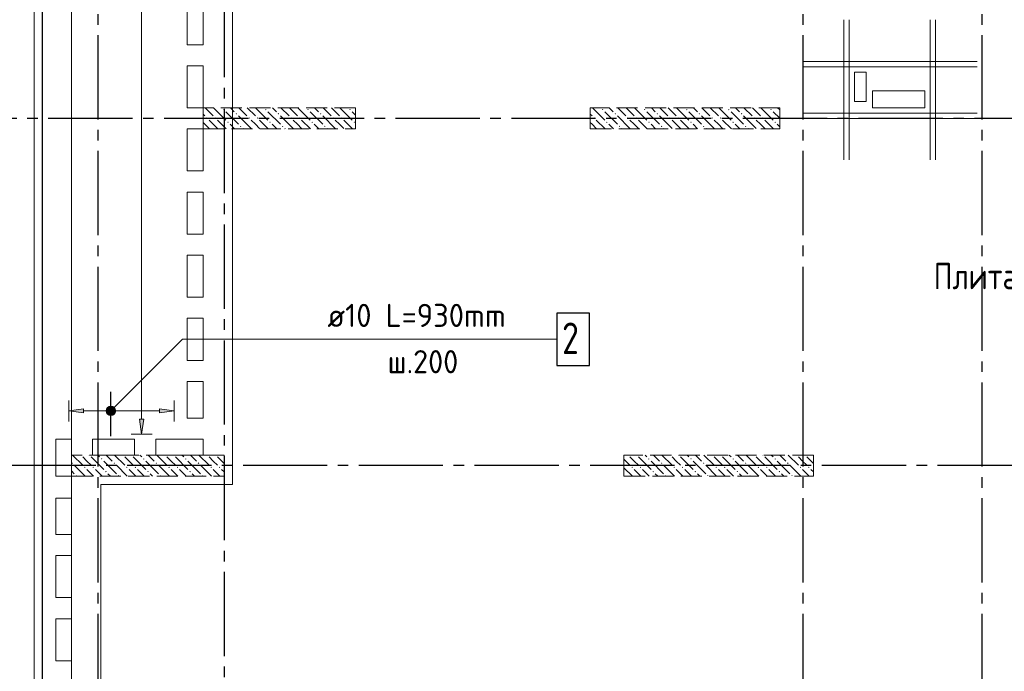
# Model space of a CAD drawing. Header units: millimetres. Extents: x 0 to 43617, y 0 to 59400.
# Tile 7 of 30: x 7182 to 16538, y 30475 to 36668. Entities that reach past the tile are written whole.
import ezdxf

# ---------------------------------------------------------------- set-up
doc = ezdxf.new("R2010")
doc.units = ezdxf.units.MM
doc.linetypes.add('______2', pattern=[270, 200, -70])
doc.linetypes.add('______5', pattern=[1100, 800, -100, 100, -100])
for name, color, linetype, lineweight in [('Standard', 7, 'Continuous', 25), ('ЖБ Пилон', 180, 'Continuous', 25), ('Обрамление П-обр. равн.', 7, 'Continuous', 25), ('Обрамление проемов стержнями', 7, 'Continuous', 25), ('Оси', 40, '______5', 18), ('Позиционная метка линия выноска', 7, 'Continuous', 13), ('Позиционная метка номер позиции', 7, 'Continuous', 13), ('Примечания', 7, 'Continuous', 25)]:
    doc.layers.add(name, color=color, linetype=linetype, lineweight=lineweight)
doc.layers.add('ЖБ Перекрытие верхний уровень', color=7, linetype='Continuous', lineweight=25, true_color=0xe0e0ff)
doc.styles.add('GOST 2.304-81', font='txt')
doc.styles.add('ISOCPEUR', font='txt')

msp = doc.modelspace()

# ---------------------------------------------------------------- hatches: boundary and pattern name
at = {"layer": 'ЖБ Пилон', "linetype": 'Continuous', "lineweight": 18, "transparency": 33554687}
for points in [[(9114.5, 35813.1), (9121, 35819.6), (9127.5, 35813.1), (9121, 35806.6)], [(9234.5, 35773.1), (9241, 35779.6), (9247.4, 35773.1), (9241, 35766.6)], [(9514.5, 35813.1), (9521, 35819.6), (9527.5, 35813.1), (9521, 35806.6)], [(9634.5, 35773.1), (9641, 35779.6), (9647.4, 35773.1), (9641, 35766.6)], [(9914.5, 35813.1), (9921, 35819.6), (9927.5, 35813.1), (9921, 35806.6)], [(10034.5, 35773.1), (10041, 35779.6), (10047.4, 35773.1), (10041, 35766.6)], [(10314.5, 35813.1), (10321, 35819.6), (10327.5, 35813.1), (10321, 35806.6)], [(12714.5, 35813.1), (12721, 35819.6), (12727.5, 35813.1), (12721, 35806.6)], [(12834.5, 35773.1), (12841, 35779.6), (12847.4, 35773.1), (12841, 35766.6)], [(13114.5, 35813.1), (13121, 35819.6), (13127.5, 35813.1), (13121, 35806.6)], [(13234.5, 35773.1), (13241, 35779.6), (13247.4, 35773.1), (13241, 35766.6)], [(13514.5, 35813.1), (13521, 35819.6), (13527.5, 35813.1), (13521, 35806.6)], [(13634.5, 35773.1), (13641, 35779.6), (13647.4, 35773.1), (13641, 35766.6)], [(13914.5, 35813.1), (13921, 35819.6), (13927.5, 35813.1), (13921, 35806.6)], [(14034.5, 35773.1), (14041, 35779.6), (14047.4, 35773.1), (14041, 35766.6)], [(14314.5, 35813.1), (14321, 35819.6), (14327.5, 35813.1), (14321, 35806.6)], [(8954.5, 35733.1), (8960.9, 35739.6), (8967.4, 35733.1), (8960.9, 35726.6)], [(9034.5, 35733.1), (9041, 35739.6), (9047.4, 35733.1), (9041, 35726.6)], [(9154.5, 35693.1), (9160.9, 35699.6), (9167.4, 35693.1), (9160.9, 35686.6)], [(9274.5, 35653.1), (9281, 35659.6), (9287.5, 35653.1), (9281, 35646.6)], [(9354.5, 35733.1), (9360.9, 35739.6), (9367.4, 35733.1), (9360.9, 35726.6)], [(9434.5, 35733.1), (9441, 35739.6), (9447.4, 35733.1), (9441, 35726.6)], [(9554.5, 35693.1), (9560.9, 35699.6), (9567.4, 35693.1), (9560.9, 35686.6)], [(9674.5, 35653.1), (9681, 35659.6), (9687.5, 35653.1), (9681, 35646.6)], [(9754.5, 35733.1), (9760.9, 35739.6), (9767.4, 35733.1), (9760.9, 35726.6)], [(9834.5, 35733.1), (9841, 35739.6), (9847.4, 35733.1), (9841, 35726.6)], [(9954.5, 35693.1), (9960.9, 35699.6), (9967.4, 35693.1), (9960.9, 35686.6)], [(10074.5, 35653.1), (10081, 35659.6), (10087.5, 35653.1), (10081, 35646.6)], [(10154.5, 35733.1), (10160.9, 35739.6), (10167.4, 35733.1), (10160.9, 35726.6)], [(10234.5, 35733.1), (10241, 35739.6), (10247.4, 35733.1), (10241, 35726.6)], [(10354.5, 35693.1), (10360.9, 35699.6), (10367.4, 35693.1), (10360.9, 35686.6)], [(12634.5, 35733.1), (12641, 35739.6), (12647.4, 35733.1), (12641, 35726.6)], [(12754.4, 35693.1), (12760.9, 35699.6), (12767.4, 35693.1), (12760.9, 35686.6)], [(12874.5, 35653.1), (12881, 35659.6), (12887.5, 35653.1), (12881, 35646.6)], [(12954.4, 35733.1), (12960.9, 35739.6), (12967.4, 35733.1), (12960.9, 35726.6)], [(13034.5, 35733.1), (13041, 35739.6), (13047.4, 35733.1), (13041, 35726.6)], [(13154.4, 35693.1), (13160.9, 35699.6), (13167.4, 35693.1), (13160.9, 35686.6)], [(13274.5, 35653.1), (13281, 35659.6), (13287.5, 35653.1), (13281, 35646.6)], [(13354.4, 35733.1), (13360.9, 35739.6), (13367.4, 35733.1), (13360.9, 35726.6)], [(13434.5, 35733.1), (13441, 35739.6), (13447.4, 35733.1), (13441, 35726.6)], [(13554.4, 35693.1), (13560.9, 35699.6), (13567.4, 35693.1), (13560.9, 35686.6)], [(13674.5, 35653.1), (13681, 35659.6), (13687.5, 35653.1), (13681, 35646.6)], [(13754.4, 35733.1), (13760.9, 35739.6), (13767.4, 35733.1), (13760.9, 35726.6)], [(13834.5, 35733.1), (13841, 35739.6), (13847.4, 35733.1), (13841, 35726.6)], [(13954.4, 35693.1), (13960.9, 35699.6), (13967.4, 35693.1), (13960.9, 35686.6)], [(14074.5, 35653.1), (14081, 35659.6), (14087.5, 35653.1), (14081, 35646.6)], [(14154.4, 35733.1), (14160.9, 35739.6), (14167.4, 35733.1), (14160.9, 35726.6)], [(14234.5, 35733.1), (14241, 35739.6), (14247.4, 35733.1), (14241, 35726.6)], [(14354.4, 35693.1), (14360.9, 35699.6), (14367.4, 35693.1), (14360.9, 35686.6)], [(7764.3, 32530), (7760.9, 32526.6), (7757.6, 32530)], [(7844.3, 32530), (7841, 32526.6), (7837.6, 32530)], [(7954.5, 32493.1), (7960.9, 32499.6), (7967.4, 32493.1), (7960.9, 32486.6)], [(8164.3, 32530), (8160.9, 32526.6), (8157.6, 32530)], [(8244.3, 32530), (8241, 32526.6), (8237.6, 32530)], [(8354.5, 32493.1), (8360.9, 32499.6), (8367.4, 32493.1), (8360.9, 32486.6)], [(8564.3, 32530), (8560.9, 32526.6), (8557.6, 32530)], [(8644.3, 32530), (8641, 32526.6), (8637.6, 32530)], [(8754.5, 32493.1), (8760.9, 32499.6), (8767.4, 32493.1), (8760.9, 32486.6)], [(8964.3, 32530), (8960.9, 32526.6), (8957.6, 32530)], [(9044.3, 32530), (9041, 32526.6), (9037.6, 32530)], [(12964.3, 32530), (12960.9, 32526.6), (12957.6, 32530)], [(13044.3, 32530), (13041, 32526.6), (13037.6, 32530)], [(13154.4, 32493.1), (13160.9, 32499.6), (13167.4, 32493.1), (13160.9, 32486.6)], [(13364.3, 32530), (13360.9, 32526.6), (13357.6, 32530)], [(13444.3, 32530), (13441, 32526.6), (13437.6, 32530)], [(13554.4, 32493.1), (13560.9, 32499.6), (13567.4, 32493.1), (13560.9, 32486.6)], [(13764.3, 32530), (13760.9, 32526.6), (13757.6, 32530)], [(13844.3, 32530), (13841, 32526.6), (13837.6, 32530)], [(13954.4, 32493.1), (13960.9, 32499.6), (13967.4, 32493.1), (13960.9, 32486.6)], [(14164.3, 32530), (14160.9, 32526.6), (14157.6, 32530)], [(14244.3, 32530), (14241, 32526.6), (14237.6, 32530)], [(14354.4, 32493.1), (14360.9, 32499.6), (14367.4, 32493.1), (14360.9, 32486.6)], [(14564.3, 32530), (14560.9, 32526.6), (14557.6, 32530)], [(14644.3, 32530), (14641, 32526.6), (14637.6, 32530)], [(7674.5, 32453.1), (7681, 32459.6), (7687.5, 32453.1), (7681, 32446.6)], [(7794.5, 32413.1), (7801, 32419.6), (7807.5, 32413.1), (7801, 32406.6)], [(7874.5, 32413.1), (7881, 32419.6), (7887.5, 32413.1), (7881, 32406.6)], [(7994.5, 32373.1), (8001, 32379.6), (8007.5, 32373.1), (8001, 32366.6)], [(8074.5, 32453.1), (8081, 32459.6), (8087.5, 32453.1), (8081, 32446.6)], [(8194.5, 32413.1), (8201, 32419.6), (8207.5, 32413.1), (8201, 32406.6)], [(8274.5, 32413.1), (8281, 32419.6), (8287.5, 32413.1), (8281, 32406.6)], [(8394.5, 32373.1), (8401, 32379.6), (8407.5, 32373.1), (8401, 32366.6)], [(8474.5, 32453.1), (8481, 32459.6), (8487.5, 32453.1), (8481, 32446.6)], [(8594.5, 32413.1), (8601, 32419.6), (8607.5, 32413.1), (8601, 32406.6)], [(8674.5, 32413.1), (8681, 32419.6), (8687.5, 32413.1), (8681, 32406.6)], [(8794.5, 32373.1), (8801, 32379.6), (8807.5, 32373.1), (8801, 32366.6)], [(8874.5, 32453.1), (8881, 32459.6), (8887.5, 32453.1), (8881, 32446.6)], [(8994.5, 32413.1), (9001, 32419.6), (9007.5, 32413.1), (9001, 32406.6)], [(9074.5, 32413.1), (9081, 32419.6), (9087.5, 32413.1), (9081, 32406.6)], [(12994.5, 32413.1), (13001, 32419.6), (13007.5, 32413.1), (13001, 32406.6)], [(13074.5, 32413.1), (13081, 32419.6), (13087.5, 32413.1), (13081, 32406.6)], [(13194.5, 32373.1), (13201, 32379.6), (13207.5, 32373.1), (13201, 32366.6)], [(13274.5, 32453.1), (13281, 32459.6), (13287.5, 32453.1), (13281, 32446.6)], [(13394.5, 32413.1), (13401, 32419.6), (13407.5, 32413.1), (13401, 32406.6)], [(13474.5, 32413.1), (13481, 32419.6), (13487.5, 32413.1), (13481, 32406.6)], [(13594.5, 32373.1), (13601, 32379.6), (13607.5, 32373.1), (13601, 32366.6)], [(13674.5, 32453.1), (13681, 32459.6), (13687.5, 32453.1), (13681, 32446.6)], [(13794.5, 32413.1), (13801, 32419.6), (13807.5, 32413.1), (13801, 32406.6)], [(13874.5, 32413.1), (13881, 32419.6), (13887.5, 32413.1), (13881, 32406.6)], [(13994.5, 32373.1), (14001, 32379.6), (14007.5, 32373.1), (14001, 32366.6)], [(14074.5, 32453.1), (14081, 32459.6), (14087.5, 32453.1), (14081, 32446.6)], [(14194.5, 32413.1), (14201, 32419.6), (14207.5, 32413.1), (14201, 32406.6)], [(14274.5, 32413.1), (14281, 32419.6), (14287.5, 32413.1), (14281, 32406.6)], [(14394.5, 32373.1), (14401, 32379.6), (14407.5, 32373.1), (14401, 32366.6)], [(14474.5, 32453.1), (14481, 32459.6), (14487.5, 32453.1), (14481, 32446.6)], [(14594.5, 32413.1), (14601, 32419.6), (14607.5, 32413.1), (14601, 32406.6)], [(14674.5, 32413.1), (14681, 32419.6), (14687.5, 32413.1), (14681, 32406.6)], [(7714.5, 32333.1), (7721, 32339.6), (7727.5, 32333.1), (7724.3, 32330), (7717.6, 32330)], [(8114.5, 32333.1), (8121, 32339.6), (8127.5, 32333.1), (8124.3, 32330), (8117.6, 32330)], [(8514.5, 32333.1), (8521, 32339.6), (8527.5, 32333.1), (8524.3, 32330), (8517.6, 32330)], [(8914.5, 32333.1), (8921, 32339.6), (8927.5, 32333.1), (8924.3, 32330), (8917.6, 32330)], [(12924, 32336.6), (12927.5, 32333.1), (12924.3, 32330), (12924, 32330)], [(13314.5, 32333.1), (13321, 32339.6), (13327.5, 32333.1), (13324.3, 32330), (13317.6, 32330)], [(13714.5, 32333.1), (13721, 32339.6), (13727.5, 32333.1), (13724.3, 32330), (13717.6, 32330)], [(14114.5, 32333.1), (14121, 32339.6), (14127.5, 32333.1), (14124.3, 32330), (14117.6, 32330)], [(14514.5, 32333.1), (14521, 32339.6), (14527.5, 32333.1), (14524.3, 32330), (14517.6, 32330)]]:
    msp.add_hatch(color=7, dxfattribs=at).paths.add_polyline_path(points, flags=16)
at = {"layer": 'Обрамление П-обр. равн.', "linetype": 'Continuous', "lineweight": 13, "transparency": 33554687}
for points in [[(7789, 32930), (7649, 32950), (7789, 32970)], [(8360.1, 32870), (8340.1, 32730), (8320, 32870)]]:
    msp.add_hatch(color=7, dxfattribs=at).paths.add_polyline_path(points, flags=16)
for points in [[(8010.3, 32927.5), (8010.3, 32972.5), (8004, 32950)], [(8010.3, 32972.5), (8026.5, 32911.3), (8026.5, 32988.7)], [(8010.3, 32972.5), (8010.3, 32927.5), (8026.5, 32911.3)], [(8026.5, 32988.7), (8049, 32905), (8049, 32995)], [(8026.5, 32988.7), (8026.5, 32911.3), (8049, 32905)], [(8049, 32995), (8049, 32905), (8071.5, 32911.3)], [(8049, 32995), (8071.5, 32911.3), (8071.5, 32988.7)], [(8071.5, 32988.7), (8071.5, 32911.3), (8087.7, 32927.5)], [(8071.5, 32988.7), (8087.7, 32927.5), (8087.7, 32972.5)], [(8087.7, 32972.5), (8087.7, 32927.5), (8094, 32950)], [(8509, 32930), (8649, 32950), (8509, 32970)]]:
    msp.add_hatch(color=7, dxfattribs=at).paths.add_polyline_path(points)
at = {"layer": 'Позиционная метка номер позиции', "linetype": 'Continuous', "lineweight": 13, "transparency": 33554687}
for points in [[(8005.7, 32961.5), (8080.8, 32918.2), (8017.2, 32981.8)], [(8005.7, 32938.6), (8060.4, 32906.7), (8005.7, 32961.5)], [(8005.7, 32961.5), (8060.4, 32906.7), (8080.8, 32918.2)], [(8037.5, 32906.7), (8005.7, 32938.6), (8017.2, 32918.2)], [(8005.7, 32938.6), (8037.5, 32906.7), (8060.4, 32906.7)], [(8017.2, 32981.8), (8092.3, 32938.6), (8037.5, 32993.3)], [(8017.2, 32981.8), (8080.8, 32918.2), (8092.3, 32938.6)], [(8037.5, 32993.3), (8092.3, 32938.6), (8092.3, 32961.5)], [(8037.5, 32993.3), (8092.3, 32961.5), (8060.4, 32993.3)], [(8060.4, 32993.3), (8092.3, 32961.5), (8080.8, 32981.8)]]:
    msp.add_hatch(color=7, dxfattribs=at).paths.add_polyline_path(points)

# ---------------------------------------------------------------- linework, layer by layer
at = {"layer": 'Standard', "color": 254, "linetype": 'Continuous', "lineweight": 18, "true_color": 0xc4c4ff, "transparency": 33554687}
msp.add_lwpolyline([(7319, 10025), (33145, 10025), (33145, 57291), (7319, 57291), (7319, 10025)], dxfattribs=at)
at = {"layer": 'Standard', "color": 7, "linetype": 'Continuous', "lineweight": 25, "transparency": 33554687}
msp.add_lwpolyline([(7394, 10100), (33074, 10100), (33074, 57220), (7394, 57220), (7394, 10100)], dxfattribs=at)
at = {"layer": 'Standard', "color": 7, "linetype": 'Continuous', "lineweight": 13, "transparency": 33554687}
msp.add_lwpolyline([(7674, 10380), (33074, 10380), (33074, 57220), (7674, 57220), (7674, 10380)], dxfattribs=at)
at = {"layer": 'ЖБ Перекрытие верхний уровень', "color": 7, "linetype": 'Continuous', "lineweight": 18, "transparency": 33554687}
for p, q in [((7394, 57220), (7394, 28680)), ((8774, 36430), (8774, 36830)), ((8924, 36830), (8924, 36430)), ((8924, 36430), (8774, 36430)), ((8774, 35830), (8774, 36230)), ((8774, 36230), (8924, 36230)), ((8924, 36230), (8924, 35830)), ((15224, 36170), (15114, 36170)), ((15114, 36170), (15114, 35890)), ((15224, 35890), (15224, 36170)), ((15784, 35990), (15284, 35990)), ((15284, 35990), (15284, 35830)), ((15784, 35830), (15784, 35990)), ((15114, 35890), (15224, 35890)), ((8924, 35830), (8774, 35830)), ((15284, 35830), (15784, 35830)), ((8774, 35230), (8774, 35630)), ((8774, 35630), (8924, 35630)), ((8924, 35630), (8924, 35230)), ((8924, 35230), (8774, 35230)), ((8774, 34630), (8774, 35030)), ((8774, 35030), (8924, 35030)), ((8924, 35030), (8924, 34630)), ((8924, 34630), (8774, 34630)), ((8774, 34030), (8774, 34430)), ((8774, 34430), (8924, 34430)), ((8924, 34430), (8924, 34030)), ((8924, 34030), (8774, 34030)), ((8774, 33830), (8924, 33830)), ((8774, 33430), (8774, 33830)), ((8924, 33830), (8924, 33430)), ((8924, 33430), (8774, 33430)), ((8774, 32880), (8774, 33230)), ((8774, 33230), (8924, 33230)), ((8924, 33230), (8924, 32880)), ((8924, 32880), (8774, 32880)), ((7524, 32330), (7524, 32680)), ((7524, 32680), (7674, 32680)), ((7674, 32680), (7674, 32330)), ((7874, 32530), (7874, 32680)), ((7874, 32680), (8274, 32680)), ((8274, 32680), (8274, 32530)), ((8474, 32530), (8474, 32680)), ((8474, 32680), (8924, 32680)), ((8924, 32680), (8924, 32530)), ((8274, 32530), (7874, 32530)), ((8924, 32530), (8474, 32530)), ((7674, 32330), (7524, 32330)), ((7524, 31775), (7524, 32120)), ((7524, 32120), (7674, 32120)), ((7674, 32120), (7674, 31775)), ((7674, 31775), (7524, 31775)), ((7524, 31175), (7524, 31575)), ((7524, 31575), (7674, 31575)), ((7674, 31575), (7674, 31175)), ((7674, 31175), (7524, 31175)), ((7524, 30975), (7674, 30975)), ((7524, 30575), (7524, 30975)), ((7674, 30975), (7674, 30575)), ((7674, 30575), (7524, 30575))]:
    msp.add_line(p, q, dxfattribs=at)
at = {"layer": 'ЖБ Пилон', "color": 253, "linetype": '______2', "lineweight": 13, "true_color": 0xa0a0a0, "transparency": 33554687}
for p, q in [((10374, 35830), (8924, 35830)), ((8924, 35830), (8924, 35630)), ((10374, 35630), (10374, 35830)), ((14404, 35830), (12604, 35830)), ((12604, 35830), (12604, 35630)), ((14404, 35630), (14404, 35830)), ((8924, 35630), (10374, 35630)), ((12604, 35630), (14404, 35630)), ((9124, 32530), (7674, 32530)), ((7674, 32530), (7674, 32330)), ((9124, 32330), (9124, 32530)), ((14724, 32530), (12924, 32530)), ((12924, 32530), (12924, 32330)), ((14724, 32330), (14724, 32530)), ((7674, 32330), (9124, 32330)), ((12924, 32330), (14724, 32330))]:
    msp.add_line(p, q, dxfattribs=at)
at = {"layer": 'ЖБ Пилон', "color": 9, "linetype": 'Continuous', "lineweight": 18, "true_color": 0xc7c7c7, "transparency": 33554687}
for p, q in [((8924, 35770.1), (8941, 35753.1)), ((8944.1, 35830), (9021, 35753.1)), ((9024.1, 35830), (9141, 35713.1)), ((9141, 35793.1), (9260.9, 35673.1)), ((9221, 35793.1), (9184.1, 35830)), ((9260.9, 35753.1), (9381, 35633.1)), ((9264.1, 35830), (9341, 35753.1)), ((9344.1, 35830), (9421, 35753.1)), ((9424.1, 35830), (9541, 35713.1)), ((9541, 35793.1), (9660.9, 35673.1)), ((9621, 35793.1), (9584.1, 35830)), ((9660.9, 35753.1), (9781, 35633.1)), ((9664.1, 35830), (9741, 35753.1)), ((9744.1, 35830), (9821, 35753.1)), ((9824.1, 35830), (9941, 35713.1)), ((9941, 35793.1), (10060.9, 35673.1)), ((10021, 35793.1), (9984.1, 35830)), ((10060.9, 35753.1), (10181, 35633.1)), ((10064.1, 35830), (10141, 35753.1)), ((10144.1, 35830), (10221, 35753.1)), ((10224.1, 35830), (10341, 35713.1)), ((10341, 35793.1), (10374, 35760.1)), ((12604, 35770.1), (12621, 35753.1)), ((12624.1, 35830), (12741, 35713.1)), ((12741, 35793.1), (12860.9, 35673.1)), ((12821, 35793.1), (12784.1, 35830)), ((12860.9, 35753.1), (12981, 35633.1)), ((12864.1, 35830), (12941, 35753.1)), ((12944.1, 35830), (13021, 35753.1)), ((13024.1, 35830), (13141, 35713.1)), ((13141, 35793.1), (13260.9, 35673.1)), ((13221, 35793.1), (13184.1, 35830)), ((13260.9, 35753.1), (13381, 35633.1)), ((13264.1, 35830), (13341, 35753.1)), ((13344.1, 35830), (13421, 35753.1)), ((13424.1, 35830), (13541, 35713.1)), ((13541, 35793.1), (13660.9, 35673.1)), ((13621, 35793.1), (13584.1, 35830)), ((13660.9, 35753.1), (13781, 35633.1)), ((13664.1, 35830), (13741, 35753.1)), ((13744.1, 35830), (13821, 35753.1)), ((13824.1, 35830), (13941, 35713.1)), ((13941, 35793.1), (14060.9, 35673.1)), ((14021, 35793.1), (13984.1, 35830)), ((14060.9, 35753.1), (14181, 35633.1)), ((14064.1, 35830), (14141, 35753.1)), ((14144.1, 35830), (14221, 35753.1)), ((14224.1, 35830), (14341, 35713.1)), ((14341, 35793.1), (14404, 35730.1)), ((14404, 35810.1), (14384.1, 35830)), ((8924, 35690.1), (8981, 35633.1)), ((9021, 35673.1), (8981, 35713.1)), ((9060.9, 35633.1), (9021, 35673.1)), ((9060.9, 35713.1), (9144.1, 35630)), ((9181, 35673.1), (9224.1, 35630)), ((9421, 35673.1), (9381, 35713.1)), ((9460.9, 35633.1), (9421, 35673.1)), ((9460.9, 35713.1), (9544.1, 35630)), ((9581, 35673.1), (9624.1, 35630)), ((9821, 35673.1), (9781, 35713.1)), ((9860.9, 35633.1), (9821, 35673.1)), ((9860.9, 35713.1), (9944.1, 35630)), ((9981, 35673.1), (10024.1, 35630)), ((10221, 35673.1), (10181, 35713.1)), ((10260.9, 35633.1), (10221, 35673.1)), ((10260.9, 35713.1), (10344.1, 35630)), ((12621, 35673.1), (12604, 35690.1)), ((12660.9, 35633.1), (12621, 35673.1)), ((12660.9, 35713.1), (12744.1, 35630)), ((12781, 35673.1), (12824.1, 35630)), ((13021, 35673.1), (12981, 35713.1)), ((13060.9, 35633.1), (13021, 35673.1)), ((13060.9, 35713.1), (13144.1, 35630)), ((13181, 35673.1), (13224.1, 35630)), ((13421, 35673.1), (13381, 35713.1)), ((13460.9, 35633.1), (13421, 35673.1)), ((13460.9, 35713.1), (13544.1, 35630)), ((13581, 35673.1), (13624.1, 35630)), ((13821, 35673.1), (13781, 35713.1)), ((13860.9, 35633.1), (13821, 35673.1)), ((13860.9, 35713.1), (13944.1, 35630)), ((13981, 35673.1), (14024.1, 35630)), ((14221, 35673.1), (14181, 35713.1)), ((14260.9, 35633.1), (14221, 35673.1)), ((14260.9, 35713.1), (14344.1, 35630)), ((14381, 35673.1), (14404, 35650.1)), ((9304.1, 35630), (9301, 35633.1)), ((9704.1, 35630), (9701, 35633.1)), ((10104.1, 35630), (10101, 35633.1)), ((12904.1, 35630), (12901, 35633.1)), ((13304.1, 35630), (13301, 35633.1)), ((13704.1, 35630), (13701, 35633.1)), ((14104.1, 35630), (14101, 35633.1)), ((7684.1, 32530), (7781, 32433.1)), ((7821, 32473.1), (7781, 32513.1)), ((7860.9, 32433.1), (7821, 32473.1)), ((7860.9, 32513.1), (7981, 32393.1)), ((7924.1, 32530), (7941, 32513.1)), ((7981, 32473.1), (8101, 32353.1)), ((8004.1, 32530), (8060.9, 32473.1)), ((8084.1, 32530), (8181, 32433.1)), ((8221, 32473.1), (8181, 32513.1)), ((8260.9, 32433.1), (8221, 32473.1)), ((8260.9, 32513.1), (8381, 32393.1)), ((8324.1, 32530), (8341, 32513.1)), ((8381, 32473.1), (8501, 32353.1)), ((8404.1, 32530), (8460.9, 32473.1)), ((8484.1, 32530), (8581, 32433.1)), ((8621, 32473.1), (8581, 32513.1)), ((8660.9, 32433.1), (8621, 32473.1)), ((8660.9, 32513.1), (8781, 32393.1)), ((8724.1, 32530), (8741, 32513.1)), ((8781, 32473.1), (8901, 32353.1)), ((8804.1, 32530), (8860.9, 32473.1)), ((8884.1, 32530), (8981, 32433.1)), ((9021, 32473.1), (8981, 32513.1)), ((9060.9, 32433.1), (9021, 32473.1)), ((9060.9, 32513.1), (9124, 32450.1)), ((12924, 32490.1), (12981, 32433.1)), ((13021, 32473.1), (12981, 32513.1)), ((13060.9, 32433.1), (13021, 32473.1)), ((13060.9, 32513.1), (13181, 32393.1)), ((13124.1, 32530), (13141, 32513.1)), ((13181, 32473.1), (13301, 32353.1)), ((13204.1, 32530), (13260.9, 32473.1)), ((13284.1, 32530), (13381, 32433.1)), ((13421, 32473.1), (13381, 32513.1)), ((13460.9, 32433.1), (13421, 32473.1)), ((13460.9, 32513.1), (13581, 32393.1)), ((13524.1, 32530), (13541, 32513.1)), ((13581, 32473.1), (13701, 32353.1)), ((13604.1, 32530), (13660.9, 32473.1)), ((13684.1, 32530), (13781, 32433.1)), ((13821, 32473.1), (13781, 32513.1)), ((13860.9, 32433.1), (13821, 32473.1)), ((13860.9, 32513.1), (13981, 32393.1)), ((13924.1, 32530), (13941, 32513.1)), ((13981, 32473.1), (14101, 32353.1)), ((14004.1, 32530), (14060.9, 32473.1)), ((14084.1, 32530), (14181, 32433.1)), ((14221, 32473.1), (14181, 32513.1)), ((14260.9, 32433.1), (14221, 32473.1)), ((14260.9, 32513.1), (14381, 32393.1)), ((14324.1, 32530), (14341, 32513.1)), ((14381, 32473.1), (14501, 32353.1)), ((14404.1, 32530), (14460.9, 32473.1)), ((14484.1, 32530), (14581, 32433.1)), ((14621, 32473.1), (14581, 32513.1)), ((14660.9, 32433.1), (14621, 32473.1)), ((14660.9, 32513.1), (14724, 32450.1)), ((7674, 32380.1), (7701, 32353.1)), ((7804.1, 32330), (7701, 32433.1)), ((7821, 32393.1), (7884.1, 32330)), ((7901, 32393.1), (7964.1, 32330)), ((8204.1, 32330), (8101, 32433.1)), ((8221, 32393.1), (8284.1, 32330)), ((8301, 32393.1), (8364.1, 32330)), ((8604.1, 32330), (8501, 32433.1)), ((8621, 32393.1), (8684.1, 32330)), ((8701, 32393.1), (8764.1, 32330)), ((9004.1, 32330), (8901, 32433.1)), ((9021, 32393.1), (9084.1, 32330)), ((9101, 32393.1), (9124, 32370.1)), ((13004.1, 32330), (12924, 32410.1)), ((13021, 32393.1), (13084.1, 32330)), ((13101, 32393.1), (13164.1, 32330)), ((13404.1, 32330), (13301, 32433.1)), ((13421, 32393.1), (13484.1, 32330)), ((13501, 32393.1), (13564.1, 32330)), ((13804.1, 32330), (13701, 32433.1)), ((13821, 32393.1), (13884.1, 32330)), ((13901, 32393.1), (13964.1, 32330)), ((14204.1, 32330), (14101, 32433.1)), ((14221, 32393.1), (14284.1, 32330)), ((14301, 32393.1), (14364.1, 32330)), ((14604.1, 32330), (14501, 32433.1)), ((14621, 32393.1), (14684.1, 32330)), ((14701, 32393.1), (14724, 32370.1)), ((8044.1, 32330), (8021, 32353.1)), ((8444.1, 32330), (8421, 32353.1)), ((8844.1, 32330), (8821, 32353.1)), ((13244.1, 32330), (13221, 32353.1)), ((13644.1, 32330), (13621, 32353.1)), ((14044.1, 32330), (14021, 32353.1)), ((14444.1, 32330), (14421, 32353.1))]:
    msp.add_line(p, q, dxfattribs=at)
at = {"layer": 'Обрамление П-обр. равн.', "color": 251, "linetype": 'Continuous', "lineweight": 13, "true_color": 0x494949, "transparency": 33554687}
for p, q in [((8340.1, 32870), (8340.1, 37100)), ((7649, 32950), (7649, 33050)), ((8649, 32950), (8649, 33050)), ((7649, 32950), (7789, 32970)), ((7789, 32930), (7649, 32950)), ((7649, 32950), (7649, 32850)), ((7649, 32950), (7649, 32950)), ((7789, 32970), (7789, 32930)), ((7789, 32950), (8019, 32950)), ((8049, 32995), (8049, 32995)), ((8079, 32950), (8509, 32950)), ((8649, 32950), (8509, 32970)), ((8509, 32970), (8509, 32930)), ((8509, 32930), (8649, 32950)), ((8649, 32950), (8649, 32850)), ((8649, 32950), (8649, 32950)), ((8049, 32905), (8049, 32905)), ((8340.1, 32730), (8320, 32870)), ((8320, 32870), (8360.1, 32870)), ((8360.1, 32870), (8340.1, 32730)), ((8340.1, 32730), (8240.1, 32730)), ((8340.1, 32730), (8440.1, 32730)), ((8340.1, 32730), (8340.1, 32730))]:
    msp.add_line(p, q, dxfattribs=at)
at = {"layer": 'Обрамление П-обр. равн.', "color": 7, "linetype": 'Continuous', "lineweight": 25, "transparency": 33554687}
msp.add_line((8049, 32710), (8049, 33130), dxfattribs=at)
msp.add_lwpolyline([(12285.5, 33380), (12595.5, 33380), (12595.5, 33880), (12285.5, 33880), (12285.5, 33380)], dxfattribs=at)
at = {"layer": 'Обрамление П-обр. равн.', "color": 251, "linetype": 'Continuous', "lineweight": 13, "true_color": 0x494949, "transparency": 33554687}
msp.add_circle((8049, 32950), 45, dxfattribs=at)
at = {"layer": 'Обрамление проемов стержнями', "color": 7, "linetype": 'Continuous', "lineweight": 18, "transparency": 33554687}
for p, q in [((15014, 36665), (15014, 35335)), ((15014, 36665), (15014, 35335)), ((15064, 36665), (15064, 35335)), ((15064, 36665), (15064, 35335)), ((15834, 36665), (15834, 35335)), ((15834, 36665), (15834, 35335)), ((15884, 36665), (15884, 35335)), ((15884, 36665), (15884, 35335)), ((14619, 36270), (16279, 36270)), ((14619, 36270), (16279, 36270)), ((14619, 36220), (16279, 36220)), ((14619, 36220), (16279, 36220)), ((14619, 35780), (16279, 35780)), ((14619, 35780), (16279, 35780)), ((14619, 35730), (16279, 35730)), ((14619, 35730), (16279, 35730))]:
    msp.add_line(p, q, dxfattribs=at)
at = {"layer": 'Оси', "color": 8, "linetype": '______5', "lineweight": -3, "transparency": 33554687}
for p, q in [((9124, 57820), (9124, 7100)), ((7924, 57420), (7924, 7100)), ((14624, 57420), (14624, 7100)), ((16324, 57420), (16324, 7100)), ((22554, 35730), (4600, 35730)), ((23304, 32430), (4600, 32430))]:
    msp.add_line(p, q, dxfattribs=at)
at = {"layer": 'Позиционная метка линия выноска', "color": 251, "linetype": 'Continuous', "lineweight": 13, "true_color": 0x494949, "transparency": 33554687}
msp.add_lwpolyline([(9204, 57170), (9204, 53290), (7954, 53290), (7954, 49730), (9204, 49730), (9204, 42770), (7954, 42770), (7954, 39210), (9204, 39210), (9204, 32250), (7954, 32250), (7954, 29310), (9204, 29310), (9204, 22590), (7954, 22590), (7954, 21275)], dxfattribs=at)
at = {"layer": 'Позиционная метка номер позиции', "color": 7, "linetype": 'Continuous', "lineweight": 13, "transparency": 33554687}
for p, q in [((8017.2, 32981.8), (8017.2, 32981.8)), ((8080.8, 32981.8), (8080.8, 32981.8)), ((8017.2, 32918.2), (8017.2, 32918.2)), ((8080.8, 32918.2), (8080.8, 32918.2))]:
    msp.add_line(p, q, dxfattribs=at)
msp.add_lwpolyline([(8049, 32950), (8729, 33630), (12285.5, 33630)], dxfattribs=at)
msp.add_circle((8049, 32950), 45, dxfattribs=at)

# ---------------------------------------------------------------- texts
at = {"layer": 'Обрамление П-обр. равн.', "color": 7, "linetype": 'Continuous', "lineweight": 13, "transparency": 33554687, "attachment_point": 7, "style": 'ISOCPEUR'}
for s, insert, char_height, width in [('\\W0.96;ø10 L=930mm ', (10105.5, 33747.4), 220, 1996.291), ('\\W0.78;2', (12335.5, 33490), 300, 326.407), ('\\W0.95;ш.200 ', (10677.5, 33307.4), 220, 962.122)]:
    msp.add_mtext(s, dxfattribs=dict(at, insert=insert, char_height=char_height, width=width))
at = {"layer": 'Примечания', "color": 251, "linetype": 'Continuous', "lineweight": 25, "true_color": 0x656565, "transparency": 33554687, "insert": (15867.2, 34037.6), "char_height": 250, "width": 2505.585, "attachment_point": 7, "style": 'GOST 2.304-81'}
msp.add_mtext('Плита\\~перекрытия', dxfattribs=at)

doc.saveas('drawing.dxf')
